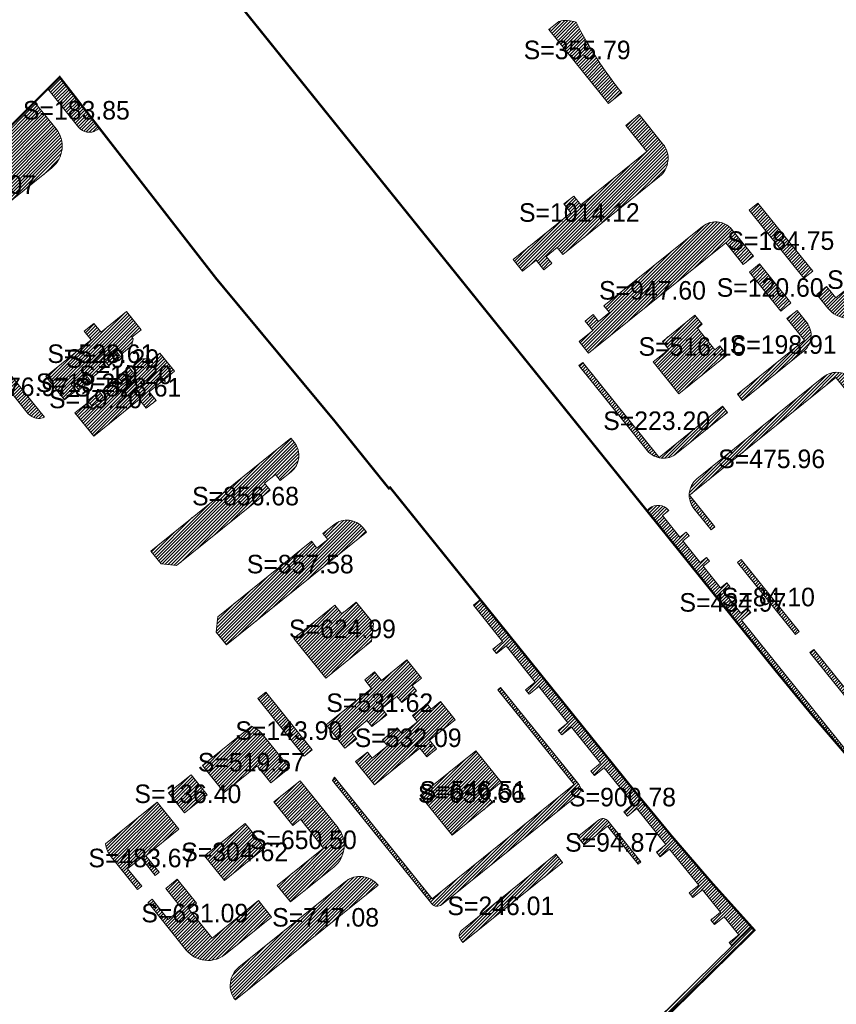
# Model space of a CAD drawing. Header units: millimetres. Extents: x 38389465 to 38395088, y 2473666 to 2480744.
# Tile 30 of 256: x 38392285 to 38392637, y 2476033 to 2476458. Entities that reach past the tile are written whole.
import ezdxf
from ezdxf.enums import TextEntityAlignment as Align

# ---------------------------------------------------------------- set-up
doc = ezdxf.new("R2010")
doc.units = ezdxf.units.MM
doc.header["$LTSCALE"] = 2
doc.linetypes.add('CENTER2', pattern=[1.125, 0.75, -0.125, 0.125, -0.125])
doc.layers.add('MJZJ', color=7, linetype='CONTINUOUS')
doc.layers.add('w-用地红线', color=1, linetype='CONTINUOUS')
doc.layers.add('下沉式地面绿化', color=80, linetype='CONTINUOUS', lineweight=9)
doc.styles.add('中等线体', font='txt', dxfattribs={"width": 0.8})
pattern_1 = [(45, (3525.112, -239.8788), (-0.707106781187, 0.707106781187), [])]

msp = doc.modelspace()

# ---------------------------------------------------------------- hatches: boundary and pattern name
at = {"layer": 'MJZJ', "linetype": 'ByBlock'}
h = msp.add_hatch(dxfattribs=at)
h.set_pattern_fill('411B', color=3, scale=2, style=0)
h.set_pattern_definition(pattern_1)
edge = h.paths.add_edge_path()
edge.add_line((38392512.917, 2476453.474), (38392538.658, 2476421.56))
edge.add_line((38392538.658, 2476421.56), (38392544.421, 2476426.2))
edge.add_arc((38392679.508, 2476535.425), 173.72, 206.95497, 218.95759, ccw=False)
edge.add_arc((38392520.489, 2476445.428), 12, 69.65819, 105.52888)
edge.add_line((38392517.276, 2476456.99), (38392512.917, 2476453.474))
h = msp.add_hatch(dxfattribs=at)
h.set_pattern_fill('411B', color=3, scale=2, style=0)
h.set_pattern_definition(pattern_1)
edge = h.paths.add_edge_path()
edge.add_line((38392296.8, 2476427.925), (38392301.92, 2476433.045))
edge.add_line((38392301.92, 2476433.045), (38392319.04, 2476411.006))
edge.add_arc((38392315.053, 2476414.815), 5.514, 300.51498, 316.30639, ccw=False)
edge.add_arc((38392314.749, 2476415.199), 6, 218.83788, 301.15707, ccw=False)
edge.add_line((38392310.075, 2476411.436), (38392296.8, 2476427.925))
h = msp.add_hatch(dxfattribs=at)
h.set_pattern_fill('411B', color=3, scale=2, style=0)
h.set_pattern_definition(pattern_1)
edge = h.paths.add_edge_path()
edge.add_line((38392291.11, 2476422.236), (38392300.369, 2476410.735))
edge.add_arc((38392291.022, 2476403.21), 12, -51.16273, 38.83647, ccw=False)
edge.add_line((38392298.547, 2476393.863), (38392249.942, 2476354.731))
edge.add_arc((38392242.417, 2476364.079), 12, 218.83647, 308.83727, ccw=False)
edge.add_line((38392233.07, 2476356.553), (38392230.147, 2476360.183))
edge.add_line((38392230.147, 2476360.183), (38392230.634, 2476361.76))
edge.add_line((38392230.634, 2476361.76), (38392266.277, 2476397.403))
edge.add_line((38392266.277, 2476397.403), (38392291.11, 2476422.236))
h = msp.add_hatch(dxfattribs=at)
h.set_pattern_fill('411B', color=3, scale=2, style=0)
h.set_pattern_definition(pattern_1)
edge = h.paths.add_edge_path()
edge.add_line((38392522.482, 2476374.516), (38392519.445, 2476378.289))
edge.add_line((38392519.445, 2476378.289), (38392523.651, 2476381.675))
edge.add_line((38392523.651, 2476381.675), (38392526.688, 2476377.903))
edge.add_line((38392526.688, 2476377.903), (38392555.196, 2476400.856))
edge.add_line((38392555.196, 2476400.856), (38392546.106, 2476412.146))
edge.add_line((38392546.106, 2476412.146), (38392551.943, 2476416.846))
edge.add_line((38392551.943, 2476416.846), (38392562.167, 2476404.147))
edge.add_arc((38392554.378, 2476397.876), 10, -51.16125, 38.83875, ccw=False)
edge.add_line((38392560.649, 2476390.087), (38392518.904, 2476356.476))
edge.add_line((38392518.904, 2476356.476), (38392516.515, 2476359.443))
edge.add_line((38392516.515, 2476359.443), (38392511.841, 2476355.681))
edge.add_line((38392511.841, 2476355.681), (38392514.231, 2476352.713))
edge.add_line((38392514.231, 2476352.713), (38392510.726, 2476349.891))
edge.add_line((38392510.726, 2476349.891), (38392507.397, 2476354.026))
edge.add_line((38392507.397, 2476354.026), (38392501.555, 2476349.323))
edge.add_line((38392501.555, 2476349.323), (38392497.479, 2476354.386))
edge.add_line((38392497.479, 2476354.386), (38392522.482, 2476374.516))
h = msp.add_hatch(dxfattribs=at)
h.set_pattern_fill('411B', color=3, scale=2, style=0)
h.set_pattern_definition(pattern_1)
h.paths.add_polyline_path([(38392603.085, 2476378.686), (38392599.268, 2476375.613), (38392622.91, 2476346.245), (38392626.728, 2476349.318)])
h = msp.add_hatch(dxfattribs=at)
h.set_pattern_fill('411B', color=3, scale=2, style=0)
h.set_pattern_definition(pattern_1)
edge = h.paths.add_edge_path()
edge.add_line((38392589.244, 2476361.592), (38392596.811, 2476352.194))
edge.add_line((38392596.811, 2476352.194), (38392601.172, 2476355.706))
edge.add_line((38392601.172, 2476355.706), (38392592.467, 2476366.498))
edge.add_arc((38392584.895, 2476361.538), 9.051, 33.22555, 128.70001)
edge.add_line((38392579.236, 2476368.602), (38392536.708, 2476334.36))
edge.add_line((38392536.708, 2476334.36), (38392539.09, 2476331.402))
edge.add_line((38392539.09, 2476331.402), (38392534.417, 2476327.64))
edge.add_line((38392534.417, 2476327.64), (38392532.036, 2476330.598))
edge.add_line((38392532.036, 2476330.598), (38392528.53, 2476327.775))
edge.add_line((38392528.53, 2476327.775), (38392531.854, 2476323.647))
edge.add_line((38392531.854, 2476323.647), (38392526.013, 2476318.945))
edge.add_line((38392526.013, 2476318.945), (38392530.092, 2476313.888))
edge.add_line((38392530.092, 2476313.888), (38392589.244, 2476361.592))
h = msp.add_hatch(dxfattribs=at)
h.set_pattern_fill('411B', color=3, scale=2, style=0)
h.set_pattern_definition(pattern_1)
edge = h.paths.add_edge_path()
edge.add_line((38392650.129, 2476331.572), (38392653.734, 2476334.475))
edge.add_line((38392653.734, 2476334.475), (38392651.539, 2476337.201))
edge.add_line((38392651.539, 2476337.201), (38392660.886, 2476344.726))
edge.add_line((38392660.886, 2476344.726), (38392672.564, 2476354.128))
edge.add_line((38392672.564, 2476354.128), (38392674.759, 2476351.401))
edge.add_line((38392674.759, 2476351.401), (38392676.021, 2476352.418))
edge.add_arc((38392668.496, 2476361.765), 12, 308.83646, 371.46153)
edge.add_arc((38392666.973, 2476361.668), 13.513, 10.58229, 40.62213)
edge.add_line((38392677.23, 2476370.466), (38392636.648, 2476337.793))
edge.add_line((38392636.648, 2476337.793), (38392632.761, 2476342.621))
edge.add_line((38392632.761, 2476342.621), (38392628.555, 2476339.234))
edge.add_line((38392628.555, 2476339.234), (38392633.253, 2476333.398))
edge.add_arc((38392642.605, 2476340.932), 12.009, 218.85445, 308.79435)
h = msp.add_hatch(dxfattribs=at)
h.set_pattern_fill('411B', color=3, scale=2, style=0)
h.set_pattern_definition(pattern_1)
h.paths.add_polyline_path([(38392617.353, 2476335.607), (38392613.013, 2476332.1), (38392599.444, 2476348.922), (38392603.784, 2476352.429)])
h = msp.add_hatch(dxfattribs=at)
h.set_pattern_fill('411B', color=3, scale=2, style=0)
h.set_pattern_definition(pattern_1)
h.paths.add_polyline_path([(38392295.938, 2476303.82), (38392304.027, 2476293.771), (38392309.09, 2476297.848), (38392306.958, 2476300.496), (38392313.501, 2476305.764), (38392315.633, 2476303.115), (38392322.021, 2476308.258), (38392319.888, 2476310.906), (38392326.431, 2476316.174), (38392328.564, 2476313.525), (38392332.959, 2476317.064), (38392333.698, 2476320.065), (38392333.054, 2476320.864), (38392337.027, 2476324.062), (38392330.756, 2476331.851), (38392319.773, 2476323.009), (38392316.731, 2476326.787), (38392312.525, 2476323.401), (38392315.567, 2476319.623)])
h = msp.add_hatch(dxfattribs=at)
h.set_pattern_fill('411B', color=3, scale=2, style=0)
h.set_pattern_definition(pattern_1)
h.paths.add_polyline_path([(38392569.027, 2476296.448), (38392589.746, 2476313.129), (38392586.611, 2476317.023), (38392584.586, 2476315.393), (38392577.061, 2476324.74), (38392579.086, 2476326.371), (38392575.95, 2476330.265), (38392561.929, 2476318.978), (38392564.688, 2476315.551), (38392557.99, 2476310.157)])
h = msp.add_hatch(dxfattribs=at)
h.set_pattern_fill('411B', color=3, scale=2, style=0)
h.set_pattern_definition(pattern_1)
edge = h.paths.add_edge_path()
edge.add_line((38392615.626, 2476328.824), (38392619.987, 2476332.335))
edge.add_line((38392619.987, 2476332.335), (38392624.063, 2476327.273))
edge.add_arc((38392617.052, 2476321.629), 9, -51.16354, 38.83727, ccw=False)
edge.add_line((38392622.696, 2476314.618), (38392596.526, 2476293.55))
edge.add_line((38392596.526, 2476293.55), (38392594.331, 2476296.276))
edge.add_line((38392594.331, 2476296.276), (38392623.149, 2476319.477))
edge.add_line((38392623.149, 2476319.477), (38392615.626, 2476328.824))
edge.add_line((38392615.626, 2476328.824), (38392615.626, 2476328.824))
h = msp.add_hatch(dxfattribs=at)
h.set_pattern_fill('411B', color=3, scale=2, style=0)
h.set_pattern_definition(pattern_1)
edge = h.paths.add_edge_path()
edge.add_line((38392287.057, 2476296.671), (38392269.811, 2476318.092))
edge.add_line((38392269.811, 2476318.092), (38392266.305, 2476315.269))
edge.add_line((38392266.305, 2476315.269), (38392288.41, 2476287.811))
edge.add_arc((38392292.926, 2476291.779), 6.011, 221.30572, 294.35455)
edge.add_line((38392295.405, 2476286.303), (38392290.506, 2476292.387))
edge.add_line((38392290.506, 2476292.387), (38392287.057, 2476296.671))
h = msp.add_hatch(dxfattribs=at)
h.set_pattern_fill('411B', color=3, scale=2, style=0)
h.set_pattern_definition(pattern_1)
h.paths.add_polyline_path([(38392316.632, 2476278.115), (38392308.542, 2476288.163), (38392313.606, 2476292.239), (38392315.738, 2476289.591), (38392322.281, 2476294.859), (38392320.149, 2476297.507), (38392326.536, 2476302.649), (38392328.668, 2476300.001), (38392335.211, 2476305.269), (38392333.079, 2476307.917), (38392337.474, 2476311.455), (38392340.563, 2476311.537), (38392341.207, 2476310.738), (38392345.179, 2476313.936), (38392351.45, 2476306.147), (38392340.467, 2476297.304), (38392343.509, 2476293.527), (38392339.303, 2476290.14), (38392336.261, 2476293.918)])
h = msp.add_hatch(dxfattribs=at)
h.set_pattern_fill('411B', color=3, scale=2, style=0)
h.set_pattern_definition(pattern_1)
h.paths.add_polyline_path([(38392326.28, 2476314.768), (38392328.161, 2476312.431), (38392323.176, 2476308.417), (38392321.295, 2476310.754)])
h = msp.add_hatch(dxfattribs=at)
h.set_pattern_fill('411B', color=3, scale=2, style=0)
h.set_pattern_definition(pattern_1)
edge = h.paths.add_edge_path()
edge.add_line((38392560.447, 2476268.997), (38392527.525, 2476309.892))
edge.add_line((38392527.525, 2476309.892), (38392525.889, 2476308.575))
edge.add_line((38392525.889, 2476308.575), (38392555.359, 2476271.962))
edge.add_arc((38392562.37, 2476277.606), 9, 218.83074, 308.83646)
edge.add_line((38392568.013, 2476270.595), (38392589.983, 2476288.282))
edge.add_line((38392589.983, 2476288.282), (38392587.788, 2476291.008))
edge.add_line((38392587.788, 2476291.008), (38392560.447, 2476268.997))
edge.add_line((38392560.447, 2476268.997), (38392560.447, 2476268.997))
h = msp.add_hatch(dxfattribs=at)
h.set_pattern_fill('411B', color=3, scale=2, style=0)
h.set_pattern_definition(pattern_1)
h.paths.add_polyline_path([(38392313.349, 2476304.358), (38392315.231, 2476302.021), (38392310.246, 2476298.007), (38392308.364, 2476300.344)])
h = msp.add_hatch(dxfattribs=at)
h.set_pattern_fill('411B', color=3, scale=2, style=0)
h.set_pattern_definition(pattern_1)
h.paths.add_polyline_path([(38392331.924, 2476307.757), (38392333.805, 2476305.42), (38392328.82, 2476301.407), (38392326.939, 2476303.744)])
h = msp.add_hatch(dxfattribs=at)
h.set_pattern_fill('411B', color=3, scale=2, style=0)
h.set_pattern_definition(pattern_1)
edge = h.paths.add_edge_path()
edge.add_line((38392575.463, 2476246.972), (38392582.953, 2476237.687))
edge.add_line((38392582.953, 2476237.687), (38392584.592, 2476239.004))
edge.add_line((38392584.592, 2476239.004), (38392573.616, 2476252.635))
edge.add_line((38392573.616, 2476252.635), (38392636.709, 2476303.432))
edge.add_line((38392636.709, 2476303.432), (38392657.091, 2476278.117))
edge.add_line((38392657.091, 2476278.117), (38392661.064, 2476281.314))
edge.add_line((38392661.064, 2476281.314), (38392644.106, 2476302.338))
edge.add_arc((38392637.101, 2476296.688), 9, 38.88893, 128.88893)
edge.add_line((38392631.45, 2476303.693), (38392576.776, 2476259.68))
edge.add_arc((38392582.587, 2476252.658), 9.114, 129.6084, 218.59112)
h = msp.add_hatch(dxfattribs=at)
h.set_pattern_fill('411B', color=3, scale=2, style=0)
h.set_pattern_definition(pattern_1)
h.paths.add_polyline_path([(38392318.993, 2476297.347), (38392320.875, 2476295.01), (38392315.89, 2476290.997), (38392314.008, 2476293.334)])
h = msp.add_hatch(dxfattribs=at)
h.set_pattern_fill('411B', color=3, scale=2, style=0)
h.set_pattern_definition(pattern_1)
edge = h.paths.add_edge_path()
edge.add_line((38392341.232, 2476228.578), (38392345.682, 2476223.05))
edge.add_line((38392345.682, 2476223.05), (38392352.301, 2476222.336))
edge.add_line((38392352.301, 2476222.336), (38392392.714, 2476254.894))
edge.add_line((38392392.714, 2476254.894), (38392390.331, 2476257.854))
edge.add_line((38392390.331, 2476257.854), (38392395.005, 2476261.616))
edge.add_line((38392395.005, 2476261.616), (38392397.093, 2476259.022))
edge.add_line((38392397.093, 2476259.022), (38392401.767, 2476262.785))
edge.add_arc((38392396.123, 2476269.796), 9, 308.83748, 398.65687)
edge.add_line((38392403.151, 2476275.417), (38392401.684, 2476277.24))
edge.add_line((38392401.684, 2476277.24), (38392341.232, 2476228.578))
h = msp.add_hatch(dxfattribs=at)
h.set_pattern_fill('411B', color=3, scale=2, style=0)
h.set_pattern_definition(pattern_1)
edge = h.paths.add_edge_path()
edge.add_line((38392556.217, 2476246.979), (38392555.127, 2476246.102))
edge.add_line((38392555.127, 2476246.102), (38392610.934, 2476176.782))
edge.add_line((38392610.934, 2476176.782), (38392626.47, 2476157.897))
edge.add_line((38392626.47, 2476157.897), (38392628.438, 2476155.605))
edge.add_line((38392628.438, 2476155.605), (38392642.4, 2476139.342))
edge.add_line((38392642.4, 2476139.342), (38392650.493, 2476130.305))
edge.add_line((38392650.493, 2476130.305), (38392650.827, 2476130.574))
edge.add_line((38392650.827, 2476130.574), (38392595.956, 2476198.731))
edge.add_line((38392595.956, 2476198.731), (38392600.086, 2476202.056))
edge.add_line((38392600.086, 2476202.056), (38392598.516, 2476204.005))
edge.add_line((38392598.516, 2476204.005), (38392595.79, 2476201.81))
edge.add_line((38392595.79, 2476201.81), (38392588.265, 2476211.158))
edge.add_line((38392588.265, 2476211.158), (38392590.991, 2476213.353))
edge.add_line((38392590.991, 2476213.353), (38392589.737, 2476214.91))
edge.add_line((38392589.737, 2476214.91), (38392587.011, 2476212.716))
edge.add_line((38392587.011, 2476212.716), (38392579.486, 2476222.063))
edge.add_line((38392579.486, 2476222.063), (38392582.212, 2476224.258))
edge.add_line((38392582.212, 2476224.258), (38392580.958, 2476225.816))
edge.add_line((38392580.958, 2476225.816), (38392578.231, 2476223.621))
edge.add_line((38392578.231, 2476223.621), (38392570.706, 2476232.968))
edge.add_line((38392570.706, 2476232.968), (38392573.432, 2476235.163))
edge.add_line((38392573.432, 2476235.163), (38392572.178, 2476236.721))
edge.add_line((38392572.178, 2476236.721), (38392569.452, 2476234.526))
edge.add_line((38392569.452, 2476234.526), (38392561.927, 2476243.873))
edge.add_line((38392561.927, 2476243.873), (38392564.653, 2476246.068))
edge.add_arc((38392559.979, 2476242.305), 6, 38.83647, 128.83643)
h = msp.add_hatch(dxfattribs=at)
h.set_pattern_fill('411B', color=3, scale=2, style=0)
h.set_pattern_definition(pattern_1)
edge = h.paths.add_edge_path()
edge.add_line((38392373.836, 2476188.08), (38392369.386, 2476193.607))
edge.add_line((38392369.386, 2476193.607), (38392370.101, 2476200.226))
edge.add_line((38392370.101, 2476200.226), (38392410.525, 2476232.77))
edge.add_line((38392410.525, 2476232.77), (38392412.907, 2476229.812))
edge.add_line((38392412.907, 2476229.812), (38392417.58, 2476233.574))
edge.add_line((38392417.58, 2476233.574), (38392415.493, 2476236.167))
edge.add_line((38392415.493, 2476236.167), (38392420.166, 2476239.931))
edge.add_arc((38392425.81, 2476232.921), 9, 38.83729, 128.83603, ccw=False)
edge.add_line((38392432.82, 2476238.565), (38392434.283, 2476236.749))
edge.add_line((38392434.283, 2476236.749), (38392373.836, 2476188.08))
h = msp.add_hatch(dxfattribs=at)
h.set_pattern_fill('411B', color=3, scale=2, style=0)
h.set_pattern_definition(pattern_1)
h.paths.add_polyline_path([(38392620.961, 2476193.828), (38392595.879, 2476224.983), (38392594.241, 2476223.666), (38392619.325, 2476192.508)])
h = msp.add_hatch(dxfattribs=at)
h.set_pattern_fill('411B', color=3, scale=2, style=0)
h.set_pattern_definition(pattern_1)
h.paths.add_polyline_path([(38392591.851, 2476058.239), (38392590.686, 2476059.687), (38392594.813, 2476063.013), (38392588.542, 2476070.802), (38392584.415, 2476067.476), (38392582.847, 2476069.424), (38392586.974, 2476072.749), (38392579.136, 2476082.486), (38392575.008, 2476079.16), (38392573.44, 2476081.107), (38392577.569, 2476084.431), (38392565.027, 2476100.01), (38392560.898, 2476096.686), (38392559.331, 2476098.634), (38392563.459, 2476101.957), (38392550.917, 2476117.536), (38392546.788, 2476114.212), (38392545.221, 2476116.16), (38392549.348, 2476119.485), (38392536.806, 2476135.064), (38392532.679, 2476131.738), (38392531.111, 2476133.686), (38392535.24, 2476137.01), (38392522.698, 2476152.588), (38392518.569, 2476149.264), (38392517.001, 2476151.212), (38392521.13, 2476154.536), (38392508.588, 2476170.114), (38392504.459, 2476166.79), (38392502.891, 2476168.738), (38392507.019, 2476172.063), (38392494.477, 2476187.642), (38392490.349, 2476184.317), (38392488.781, 2476186.264), (38392492.91, 2476189.588), (38392480.368, 2476205.167), (38392483.401, 2476207.609), (38392548.601, 2476126.623), (38392565.819, 2476105.708), (38392583.489, 2476085.174), (38392600.278, 2476066.506)])
h = msp.add_hatch(dxfattribs=at)
h.set_pattern_fill('411B', color=3, scale=2, style=0)
h.set_pattern_definition(pattern_1)
h.paths.add_polyline_path([(38392420.635, 2476205.223), (38392423.583, 2476201.562), (38392429.814, 2476206.579), (38392437.251, 2476197.342), (38392436.367, 2476189.645), (38392416.672, 2476173.788), (38392402.876, 2476190.925)])
h = msp.add_hatch(dxfattribs=at)
h.set_pattern_fill('411B', color=3, scale=2, style=0)
h.set_pattern_definition(pattern_1)
edge = h.paths.add_edge_path()
edge.add_line((38392686.543, 2476172.166), (38392685.603, 2476173.332))
edge.add_line((38392685.603, 2476173.332), (38392656.396, 2476149.816))
edge.add_line((38392656.396, 2476149.816), (38392627.172, 2476186.114))
edge.add_line((38392627.172, 2476186.114), (38392625.533, 2476184.796))
edge.add_line((38392625.533, 2476184.796), (38392651.986, 2476152))
edge.add_arc((38392656.656, 2476155.767), 6, 218.88893, 308.88893)
edge.add_line((38392660.423, 2476151.097), (38392686.544, 2476172.165))
edge.add_line((38392686.544, 2476172.165), (38392686.543, 2476172.166))
h = msp.add_hatch(dxfattribs=at)
h.set_pattern_fill('411B', color=3, scale=2, style=0)
h.set_pattern_definition(pattern_1)
h.paths.add_polyline_path([(38392436.478, 2476169.34), (38392433.547, 2476173.057), (38392437.765, 2476176.453), (38392440.73, 2476172.77), (38392451.695, 2476181.614), (38392457.994, 2476173.79), (38392454.022, 2476170.591), (38392455.84, 2476168.333), (38392449.531, 2476163.253), (38392447.399, 2476165.901), (38392440.856, 2476160.634), (38392442.988, 2476157.985), (38392436.601, 2476152.843), (38392434.469, 2476155.491), (38392427.93, 2476150.218), (38392430.058, 2476147.575), (38392424.992, 2476143.497), (38392416.9, 2476153.549)])
h = msp.add_hatch(dxfattribs=at)
h.set_pattern_fill('411B', color=3, scale=2, style=0)
h.set_pattern_definition(pattern_1)
edge = h.paths.add_edge_path()
edge.add_line((38392492.113, 2476169.69), (38392525.971, 2476127.714))
edge.add_arc((38392523.516, 2476125.795), 3.116, -48.97154, 38.01135, ccw=False)
edge.add_line((38392525.561, 2476123.445), (38392466.684, 2476076.04))
edge.add_arc((38392464.752, 2476078.342), 3.005, 218.96653, 309.99898, ccw=False)
edge.add_line((38392462.416, 2476076.452), (38392419.652, 2476129.571))
edge.add_arc((38392425.25, 2476127.412), 6, 143.30106, 158.91112, ccw=False)
edge.add_line((38392420.44, 2476130.998), (38392462.65, 2476078.569))
edge.add_line((38392462.65, 2476078.569), (38392523.838, 2476127.831))
edge.add_line((38392523.838, 2476127.831), (38392490.913, 2476168.727))
edge.add_line((38392490.913, 2476168.727), (38392492.112, 2476169.692))
edge.add_line((38392492.112, 2476169.692), (38392492.113, 2476169.69))
h = msp.add_hatch(dxfattribs=at)
h.set_pattern_fill('411B', color=3, scale=2, style=0)
h.set_pattern_definition(pattern_1)
h.paths.add_polyline_path([(38392410.892, 2476142.849), (38392390.847, 2476167.754), (38392387.338, 2476164.929), (38392407.372, 2476140.045)])
h = msp.add_hatch(dxfattribs=at)
h.set_pattern_fill('411B', color=3, scale=2, style=0)
h.set_pattern_definition(pattern_1)
h.paths.add_polyline_path([(38392457.296, 2476143.582), (38392460.336, 2476139.806), (38392464.542, 2476143.192), (38392461.499, 2476146.972), (38392472.487, 2476155.835), (38392466.174, 2476163.648), (38392462.207, 2476160.443), (38392460.385, 2476162.698), (38392454.085, 2476157.607), (38392456.221, 2476154.963), (38392449.688, 2476149.683), (38392447.551, 2476152.328), (38392441.173, 2476147.174), (38392443.31, 2476144.53), (38392436.772, 2476139.256), (38392434.64, 2476141.895), (38392429.582, 2476137.807), (38392437.692, 2476127.77)])
h = msp.add_hatch(dxfattribs=at)
h.set_pattern_fill('411B', color=3, scale=2, style=0)
h.set_pattern_definition(pattern_1)
edge = h.paths.add_edge_path()
edge.add_line((38392363.591, 2476136.062), (38392372.935, 2476124.456))
edge.add_line((38392372.935, 2476124.456), (38392387.19, 2476135.932))
edge.add_line((38392387.19, 2476135.932), (38392393.06, 2476128.643))
edge.add_line((38392393.06, 2476128.643), (38392401.113, 2476135.059))
edge.add_line((38392401.113, 2476135.059), (38392389.626, 2476149.322))
edge.add_arc((38392380.28, 2476141.795), 12, 38.84541, 68.83647)
edge.add_line((38392384.613, 2476152.986), (38392363.591, 2476136.062))
h = msp.add_hatch(dxfattribs=at)
h.set_pattern_fill('411B', color=3, scale=2, style=0)
h.set_pattern_definition(pattern_1)
h.paths.add_polyline_path([(38392457.436, 2476123.157), (38392481.427, 2476142.472), (38392492.401, 2476128.84), (38392485.835, 2476123.554), (38392488.657, 2476120.049), (38392471.232, 2476106.02)])
h = msp.add_hatch(dxfattribs=at)
h.set_pattern_fill('411B', color=3, scale=2, style=0)
h.set_pattern_definition(pattern_1)
h.paths.add_polyline_path([(38392348.947, 2476124.273), (38392355.845, 2476115.705), (38392365.505, 2476123.48), (38392358.606, 2476132.049)])
h = msp.add_hatch(dxfattribs=at)
h.set_pattern_fill('411B', color=3, scale=2, style=0)
h.set_pattern_definition(pattern_1)
edge = h.paths.add_edge_path()
edge.add_line((38392394.289, 2476120.417), (38392405.629, 2476129.451))
edge.add_line((38392405.629, 2476129.451), (38392421.991, 2476109.134))
edge.add_arc((38392412.645, 2476101.607), 12, -51.16338, 38.84541, ccw=False)
edge.add_line((38392420.17, 2476092.26), (38392401.473, 2476077.207))
edge.add_line((38392401.473, 2476077.207), (38392395.767, 2476084.295))
edge.add_line((38392395.767, 2476084.295), (38392415.781, 2476100.418))
edge.add_line((38392415.781, 2476100.418), (38392405.752, 2476112.875))
edge.add_line((38392405.752, 2476112.875), (38392402.481, 2476110.241))
edge.add_line((38392402.481, 2476110.241), (38392394.289, 2476120.417))
h = msp.add_hatch(dxfattribs=at)
h.set_pattern_fill('411B', color=3, scale=2, style=0)
h.set_pattern_definition(pattern_1)
edge = h.paths.add_edge_path()
edge.add_line((38392343.962, 2476120.259), (38392321.691, 2476102.329))
edge.add_arc((38392333.548, 2476104.172), 12, 188.83647, 218.83638)
edge.add_line((38392324.201, 2476096.647), (38392335.551, 2476082.548))
edge.add_line((38392335.551, 2476082.548), (38392337.304, 2476083.959))
edge.add_line((38392337.304, 2476083.959), (38392331.22, 2476091.517))
edge.add_line((38392331.22, 2476091.517), (38392337.062, 2476096.22))
edge.add_line((38392337.062, 2476096.22), (38392343.146, 2476088.662))
edge.add_line((38392343.146, 2476088.662), (38392344.819, 2476090.009))
edge.add_line((38392344.819, 2476090.009), (38392339.055, 2476097.159))
edge.add_line((38392339.055, 2476097.159), (38392353.304, 2476108.643))
edge.add_line((38392353.304, 2476108.643), (38392343.962, 2476120.259))
h = msp.add_hatch(dxfattribs=at)
h.set_pattern_fill('411B', color=3, scale=2, style=0)
h.set_pattern_definition(pattern_1)
h.paths.add_polyline_path([(38392381.878, 2476111.115), (38392390.407, 2476100.521), (38392372.959, 2476086.475), (38392364.431, 2476097.068)])
h = msp.add_hatch(dxfattribs=at)
h.set_pattern_fill('411B', color=3, scale=2, style=0)
h.set_pattern_definition(pattern_1)
edge = h.paths.add_edge_path()
edge.add_line((38392551.465, 2476093.587), (38392552.628, 2476094.523))
edge.add_line((38392552.628, 2476094.523), (38392538.519, 2476112.048))
edge.add_arc((38392536.183, 2476110.167), 3, 38.83657, 128.8359)
edge.add_line((38392534.301, 2476112.504), (38392525.345, 2476105.294))
edge.add_line((38392525.345, 2476105.294), (38392528.167, 2476101.789))
edge.add_line((38392528.167, 2476101.789), (38392538.281, 2476109.932))
edge.add_line((38392538.281, 2476109.932), (38392551.465, 2476093.587))
h = msp.add_hatch(dxfattribs=at)
h.set_pattern_fill('411B', color=3, scale=2, style=0)
h.set_pattern_definition(pattern_1)
edge = h.paths.add_edge_path()
edge.add_line((38392518.82, 2476094.264), (38392475.897, 2476059.708))
edge.add_line((38392475.897, 2476059.708), (38392474.957, 2476060.876))
edge.add_arc((38392477.294, 2476062.757), 3, 128.83724, 218.83657, ccw=False)
edge.add_line((38392475.412, 2476065.094), (38392515.998, 2476097.769))
edge.add_line((38392515.998, 2476097.769), (38392518.82, 2476094.264))
h = msp.add_hatch(dxfattribs=at)
h.set_pattern_fill('411B', color=3, scale=2, style=0)
h.set_pattern_definition(pattern_1)
edge = h.paths.add_edge_path()
edge.add_line((38392439.242, 2476084.508), (38392377.708, 2476034.965))
edge.add_arc((38392385.496, 2476041.237), 10, 128.83657, 218.84568, ccw=False)
edge.add_line((38392379.225, 2476049.026), (38392425.182, 2476086.025))
edge.add_arc((38392431.453, 2476078.235), 10.001, 38.84062, 128.83252, ccw=False)
edge.add_line((38392439.243, 2476084.507), (38392439.249, 2476084.499))
edge.add_line((38392439.249, 2476084.499), (38392439.242, 2476084.508))
h = msp.add_hatch(dxfattribs=at)
h.set_pattern_fill('411B', color=3, scale=2, style=0)
h.set_pattern_definition(pattern_1)
edge = h.paths.add_edge_path()
edge.add_line((38392352.608, 2476087.036), (38392347.661, 2476083.054))
edge.add_line((38392347.661, 2476083.054), (38392354.621, 2476074.41))
edge.add_line((38392354.621, 2476074.41), (38392348.779, 2476069.706))
edge.add_line((38392348.779, 2476069.706), (38392341.819, 2476078.351))
edge.add_line((38392341.819, 2476078.351), (38392340.068, 2476076.941))
edge.add_line((38392340.068, 2476076.941), (38392356.559, 2476056.454))
edge.add_arc((38392365.906, 2476063.979), 12, 218.83638, 308.83662)
edge.add_line((38392373.431, 2476054.632), (38392393.372, 2476070.686))
edge.add_line((38392393.372, 2476070.686), (38392387.666, 2476077.774))
edge.add_line((38392387.666, 2476077.774), (38392367.664, 2476061.661))
edge.add_line((38392367.664, 2476061.661), (38392357.629, 2476074.112))
edge.add_line((38392357.629, 2476074.112), (38392360.9, 2476076.748))
edge.add_line((38392360.9, 2476076.748), (38392352.608, 2476087.036))
h = msp.add_hatch(dxfattribs=at)
h.set_pattern_fill('411B', color=3, scale=2, style=0)
h.set_pattern_definition(pattern_1)
edge = h.paths.add_edge_path()
edge.add_line((38392476.43, 2475942.028), (38392448.436, 2475914.52))
edge.add_line((38392448.436, 2475914.52), (38392338.723, 2475806.709))
edge.add_line((38392338.723, 2475806.709), (38392333.667, 2475801.741))
edge.add_line((38392333.667, 2475801.741), (38392324.12, 2475798.916))
edge.add_line((38392324.12, 2475798.916), (38392314.005, 2475793.944))
edge.add_line((38392314.005, 2475793.944), (38392307.317, 2475791.499))
edge.add_line((38392307.317, 2475791.499), (38392296.825, 2475789.11))
edge.add_line((38392296.825, 2475789.11), (38392290.871, 2475786.595))
edge.add_line((38392290.871, 2475786.595), (38392286.953, 2475784.94))
edge.add_line((38392286.953, 2475784.94), (38392282.84, 2475782.602))
edge.add_line((38392282.84, 2475782.602), (38392280.157, 2475781.602))
edge.add_line((38392280.157, 2475781.602), (38392280.093, 2475781.578))
edge.add_line((38392280.093, 2475781.578), (38392265.956, 2475775.057))
edge.add_line((38392265.956, 2475775.057), (38392265.798, 2475774.984))
edge.add_line((38392265.798, 2475774.984), (38392259.995, 2475773.348))
edge.add_line((38392259.995, 2475773.348), (38392258.07, 2475772.805))
edge.add_line((38392258.07, 2475772.805), (38392250.965, 2475772.83))
edge.add_line((38392250.965, 2475772.83), (38392242.136, 2475770.475))
edge.add_line((38392242.136, 2475770.475), (38392239.178, 2475771.356))
edge.add_line((38392239.178, 2475771.356), (38392239.164, 2475771.36))
edge.add_line((38392239.164, 2475771.36), (38392239.072, 2475771.365))
edge.add_line((38392239.072, 2475771.365), (38392239.037, 2475771.357))
edge.add_line((38392239.037, 2475771.357), (38392238.888, 2475771.322))
edge.add_line((38392238.888, 2475771.322), (38392230.686, 2475771.792))
edge.add_line((38392230.686, 2475771.792), (38392215.559, 2475777.238))
edge.add_line((38392215.559, 2475777.238), (38392203.995, 2475783.76))
edge.add_line((38392203.995, 2475783.76), (38392203.073, 2475784.027))
edge.add_line((38392203.073, 2475784.027), (38392200.177, 2475784.578))
edge.add_line((38392200.177, 2475784.578), (38392192.631, 2475785.748))
edge.add_line((38392192.631, 2475785.748), (38392191.248, 2475785.544))
edge.add_line((38392191.248, 2475785.544), (38392177.77, 2475785.374))
edge.add_line((38392177.77, 2475785.374), (38392177.141, 2475784.997))
edge.add_line((38392177.141, 2475784.997), (38392176.802, 2475785.025))
edge.add_line((38392176.802, 2475785.025), (38392190.802, 2475796.296))
edge.add_line((38392190.802, 2475796.296), (38392198.139, 2475787.182))
edge.add_line((38392198.139, 2475787.182), (38392211.458, 2475797.906))
edge.add_line((38392211.458, 2475797.906), (38392227.826, 2475777.575))
edge.add_line((38392227.826, 2475777.575), (38392242.452, 2475789.35))
edge.add_line((38392242.452, 2475789.35), (38392251.681, 2475777.887))
edge.add_arc((38392259.47, 2475784.158), 10, 218.83657, 292.9499)
edge.add_line((38392263.37, 2475774.949), (38392297.781, 2475789.521))
edge.add_arc((38392293.882, 2475798.729), 10, 292.9499, 308.83657)
edge.add_line((38392300.153, 2475790.94), (38392317.564, 2475804.957))
edge.add_line((38392317.564, 2475804.957), (38392319.588, 2475802.443))
edge.add_arc((38392324.261, 2475806.206), 6, 218.83657, 299.68202)
edge.add_arc((38392297.521, 2475853.12), 60, 299.68202, 314.49888)
edge.add_line((38392339.575, 2475810.324), (38392600.278, 2476066.506))
edge.add_line((38392600.278, 2476066.506), (38392601.604, 2476065.032))
edge.add_line((38392601.604, 2476065.032), (38392601.1, 2476064.536))
edge.add_line((38392601.1, 2476064.536), (38392599.711, 2476063.172))
edge.add_line((38392599.711, 2476063.172), (38392598.613, 2476062.093))
edge.add_line((38392598.613, 2476062.093), (38392568.158, 2476032.166))
edge.add_line((38392568.158, 2476032.166), (38392559.571, 2476023.727))
edge.add_line((38392559.571, 2476023.727), (38392489.429, 2475954.801))
edge.add_line((38392489.429, 2475954.801), (38392476.43, 2475942.028))

# ---------------------------------------------------------------- linework, layer by layer
at = {"layer": 'w-用地红线', "linetype": 'CENTER2', "ltscale": 10, "const_width": 1, "flags": 128}
for points in [[(38392432.123, 2476683.611), (38392432.117, 2476683.623), (38392428.317, 2476689.934), (38392447.079, 2476697.23), (38392466.086, 2476703.858), (38392466.495, 2476703.993), (38392467.099, 2476704.191), (38392467.702, 2476704.388), (38392468.307, 2476704.585), (38392468.911, 2476704.781), (38392469.516, 2476704.977), (38392470.121, 2476705.172), (38392470.727, 2476705.366), (38392471.333, 2476705.56), (38392471.939, 2476705.753), (38392472.531, 2476705.941), (38392473.139, 2476706.133), (38392473.746, 2476706.325), (38392474.354, 2476706.516), (38392474.962, 2476706.707), (38392475.571, 2476706.897), (38392476.18, 2476707.086), (38392476.789, 2476707.275), (38392477.399, 2476707.463), (38392478.009, 2476707.651), (38392478.619, 2476707.839), (38392479.23, 2476708.026), (38392479.841, 2476708.212), (38392480.453, 2476708.398), (38392481.064, 2476708.583), (38392481.677, 2476708.768), (38392482.289, 2476708.952), (38392482.902, 2476709.136), (38392483.515, 2476709.319), (38392484.129, 2476709.502), (38392484.742, 2476709.685), (38392485.357, 2476709.866), (38392485.971, 2476710.048), (38392486.586, 2476710.229), (38392487.201, 2476710.409), (38392487.817, 2476710.589), (38392488.433, 2476710.768), (38392489.049, 2476710.947), (38392489.665, 2476711.126), (38392490.282, 2476711.304), (38392490.899, 2476711.482), (38392491.121, 2476711.546), (38392491.517, 2476711.659), (38392492.135, 2476711.836), (38392492.753, 2476712.012), (38392493.371, 2476712.188), (38392493.99, 2476712.363), (38392494.609, 2476712.538), (38392495.229, 2476712.713), (38392495.848, 2476712.887), (38392496.468, 2476713.06), (38392497.089, 2476713.234), (38392497.709, 2476713.407), (38392498.33, 2476713.579), (38392498.951, 2476713.751), (38392499.573, 2476713.923), (38392500.195, 2476714.094), (38392500.817, 2476714.265), (38392501.44, 2476714.435), (38392502.062, 2476714.605), (38392502.685, 2476714.775), (38392503.309, 2476714.944), (38392503.932, 2476715.113), (38392504.556, 2476715.281), (38392505.181, 2476715.449), (38392505.805, 2476715.617), (38392506.43, 2476715.784), (38392507.055, 2476715.951), (38392507.68, 2476716.118), (38392508.306, 2476716.284), (38392508.932, 2476716.45), (38392509.558, 2476716.616), (38392510.185, 2476716.781), (38392510.812, 2476716.946), (38392511.439, 2476717.111), (38392512.066, 2476717.275), (38392512.694, 2476717.439), (38392513.322, 2476717.602), (38392513.95, 2476717.765), (38392514.579, 2476717.928), (38392515.207, 2476718.091), (38392515.836, 2476718.253), (38392516.466, 2476718.415), (38392517.095, 2476718.577), (38392517.725, 2476718.738), (38392518.355, 2476718.899), (38392518.986, 2476719.06), (38392519.616, 2476719.22), (38392520.247, 2476719.38), (38392520.878, 2476719.54), (38392521.51, 2476719.7), (38392522.141, 2476719.859), (38392522.773, 2476720.018), (38392523.406, 2476720.177), (38392524.671, 2476720.494), (38392525.304, 2476720.652), (38392526.571, 2476720.967), (38392527.204, 2476721.124), (38392528.473, 2476721.438), (38392529.107, 2476721.594), (38392530.377, 2476721.907), (38392531.012, 2476722.063), (38392532.283, 2476722.373), (38392532.919, 2476722.529), (38392534.192, 2476722.838), (38392535.466, 2476723.147), (38392536.74, 2476723.455), (38392538.016, 2476723.763), (38392539.292, 2476724.069), (38392540.57, 2476724.375), (38392541.848, 2476724.68), (38392543.127, 2476724.985), (38392544.407, 2476725.289), (38392545.688, 2476725.592), (38392546.97, 2476725.895), (38392548.253, 2476726.198), (38392549.537, 2476726.499), (38392550.821, 2476726.801), (38392551.103, 2476726.867), (38392549.788, 2476720.758), (38392550.007, 2476719.784), (38392550.19, 2476718.968), (38392599.549, 2476735.499), (38392622.275, 2476741.728), (38392623.922, 2476742.179), (38392632.614, 2476744.561), (38392632.63, 2476744.565), (38392662.611, 2476752.295), (38392671.551, 2476754.6), (38392674.722, 2476755.329), (38392678.201, 2476756.129), (38392679.811, 2476756.398), (38392687.369, 2476758.201), (38392691.621, 2476759.216), (38392724.359, 2476766.744), (38392725.667, 2476761.111), (38392726.635, 2476756.943), (38392727.16, 2476754.684), (38392727.755, 2476752.123), (38392728.838, 2476747.46), (38392729.866, 2476743.035), (38392755.194, 2476633.98), (38392757.507, 2476624.023), (38392758.175, 2476621.149), (38392758.411, 2476620.132), (38392758.531, 2476619.616), (38392771.158, 2476565.251), (38392772.811, 2476558.132), (38392774.354, 2476551.49), (38392794.839, 2476463.288), (38392799.512, 2476443.171), (38392800.282, 2476439.856), (38392800.801, 2476437.618), (38392813.642, 2476382.334), (38392816.866, 2476368.452), (38392817.426, 2476366.04), (38392824.797, 2476334.306), (38392829.959, 2476312.079), (38392832.323, 2476301.9), (38392833.325, 2476292.708), (38392812.349, 2476272.096), (38392704.243, 2476165.864), (38392695.427, 2476157.201), (38392686.794, 2476148.718), (38392658.718, 2476121.128), (38392651.829, 2476128.817), (38392642.4, 2476139.342), (38392628.438, 2476155.605), (38392626.47, 2476157.897), (38392624.717, 2476160.028), (38392610.934, 2476176.782), (38392606.788, 2476181.932), (38392507.698, 2476305.015), (38392502.448, 2476311.535), (38392494.695, 2476321.166), (38392442.176, 2476386.402), (38392428.855, 2476402.948), (38392395.86, 2476443.932), (38392298.214, 2476565.221), (38392297.074, 2476566.636), (38392289.202, 2476580.627), (38392286.504, 2476596.36), (38392286.604, 2476596.87), (38392288.127, 2476604.624), (38392290.235, 2476615.353), (38392292.51, 2476618.707), (38392294.616, 2476621.813), (38392300.901, 2476631.08), (38392317.007, 2476641.446), (38392374.617, 2476663.224), (38392432.12, 2476683.617)], [(38392443.938, 2476255.575), (38392443.949, 2476255.584), (38392444.454, 2476255.991), (38392461.365, 2476234.985), (38392548.599, 2476126.63), (38392565.817, 2476105.715), (38392583.487, 2476085.181), (38392601.602, 2476065.039), (38392601.098, 2476064.543), (38392599.709, 2476063.179), (38392598.611, 2476062.1), (38392568.156, 2476032.173), (38392559.569, 2476023.734), (38392489.427, 2475954.808), (38392476.428, 2475942.035), (38392448.434, 2475914.527), (38392338.721, 2475806.716), (38392333.665, 2475801.748), (38392324.118, 2475798.923), (38392314.003, 2475793.951), (38392307.315, 2475791.506), (38392296.823, 2475789.117), (38392290.869, 2475786.602), (38392286.951, 2475784.947), (38392282.838, 2475782.609), (38392280.155, 2475781.609), (38392280.091, 2475781.585), (38392265.954, 2475775.064), (38392265.796, 2475774.991), (38392259.993, 2475773.355), (38392258.068, 2475772.812), (38392250.963, 2475772.837), (38392242.134, 2475770.482), (38392239.176, 2475771.363), (38392239.162, 2475771.367), (38392239.07, 2475771.372), (38392239.035, 2475771.364), (38392238.886, 2475771.329), (38392230.684, 2475771.799), (38392215.557, 2475777.245), (38392203.993, 2475783.767), (38392203.071, 2475784.034), (38392200.175, 2475784.585), (38392192.629, 2475785.755), (38392191.246, 2475785.551), (38392177.768, 2475785.381), (38392177.139, 2475785.004), (38392173.478, 2475785.303), (38392173.642, 2475784.558), (38392173.505, 2475783.654), (38392173.492, 2475783.569), (38392173.371, 2475783.102), (38392172.682, 2475782.875), (38392169.656, 2475784.112), (38392163.45, 2475786.649), (38392150.733, 2475791.847), (38392147.337, 2475794.581), (38392144.354, 2475796.982), (38392144.084, 2475797.009), (38392134.09, 2475794.199), (38392122.537, 2475789.816), (38392117.304, 2475790.839), (38392112.966, 2475791.688), (38392105.604, 2475798.714), (38392102.114, 2475801.486), (38392101.307, 2475802.937), (38392095.279, 2475803.567), (38392090.708, 2475805.449), (38392088.153, 2475809.685), (38392088.557, 2475817.417), (38392090.174, 2475828.81), (38392094.439, 2475859.151), (38392095.894, 2475865.123), (38392096.994, 2475869.639), (38392098.675, 2475873.235), (38392099.797, 2475873.457), (38392102.342, 2475873.959), (38392093.528, 2475890.382), (38392111.493, 2475900.616), (38392096.585, 2475926.786), (38392131.234, 2476038.531), (38392131.753, 2476040.206), (38392176.85, 2476064.02), (38392188.096, 2476100.431), (38392164.313, 2476145.47), (38392173.026, 2476173.71), (38392172.963, 2476174.854), (38392178.503, 2476192.807), (38392179.896, 2476191.637), (38392184.509, 2476206.666), (38392195.324, 2476241.635), (38392194.075, 2476241.988), (38392193.719, 2476242.12), (38392194.79, 2476245.592), (38392197.442, 2476254.187), (38392230.634, 2476361.76), (38392266.277, 2476397.403), (38392301.92, 2476433.045), (38392369.327, 2476346.271), (38392420.326, 2476284.904), (38392443.938, 2476255.575)]]:
    msp.add_lwpolyline(points, close=True, dxfattribs=at)
at = {"layer": '下沉式地面绿化', "linetype": 'ByBlock', "flags": 128}
for points in [[(38392512.917, 2476453.474), (38392538.658, 2476421.56), (38392544.421, 2476426.2, -0.0524193), (38392524.66, 2476456.68, 0.1578061), (38392517.276, 2476456.99), (38392512.917, 2476453.474)], [(38392296.8, 2476427.925), (38392301.92, 2476433.045), (38392319.04, 2476411.006, -0.0690122), (38392317.853, 2476410.064, -0.3754729), (38392310.075, 2476411.436)], [(38392291.11, 2476422.236), (38392300.369, 2476410.735, -0.4142095), (38392298.547, 2476393.863), (38392249.942, 2476354.731, -0.4142177), (38392233.07, 2476356.553), (38392230.147, 2476360.183), (38392230.634, 2476361.76), (38392266.277, 2476397.403), (38392291.11, 2476422.236)], [(38392522.482, 2476374.516), (38392519.445, 2476378.289), (38392523.651, 2476381.675), (38392526.688, 2476377.903), (38392555.196, 2476400.856), (38392546.106, 2476412.146), (38392551.943, 2476416.846), (38392562.167, 2476404.147, -0.4142136), (38392560.649, 2476390.087), (38392518.904, 2476356.476), (38392516.515, 2476359.443), (38392511.841, 2476355.681), (38392514.231, 2476352.713), (38392510.726, 2476349.891), (38392507.397, 2476354.026), (38392501.555, 2476349.323), (38392497.479, 2476354.386), (38392522.482, 2476374.516)], [(38392589.244, 2476361.592), (38392596.811, 2476352.194), (38392601.172, 2476355.706), (38392592.467, 2476366.498, 0.4424838), (38392579.236, 2476368.602), (38392536.708, 2476334.36), (38392539.09, 2476331.402), (38392534.417, 2476327.64), (38392532.036, 2476330.598), (38392528.53, 2476327.775), (38392531.854, 2476323.647), (38392526.013, 2476318.945), (38392530.092, 2476313.888), (38392589.244, 2476361.592)], [(38392650.129, 2476331.572), (38392653.734, 2476334.475), (38392651.539, 2476337.201), (38392660.886, 2476344.726), (38392672.564, 2476354.128), (38392674.759, 2476351.401), (38392676.021, 2476352.418, 0.2802639), (38392680.257, 2476364.149, 0.1318294), (38392677.23, 2476370.466), (38392636.648, 2476337.793), (38392632.761, 2476342.621), (38392628.555, 2476339.234), (38392633.253, 2476333.398, 0.4139064)], [(38392615.626, 2476328.824), (38392619.987, 2476332.335), (38392624.063, 2476327.273, -0.4142177), (38392622.696, 2476314.618), (38392596.526, 2476293.55), (38392594.331, 2476296.276), (38392623.149, 2476319.477), (38392615.626, 2476328.824)], [(38392287.057, 2476296.671), (38392269.811, 2476318.092), (38392266.305, 2476315.269), (38392288.41, 2476287.811, 0.3299868), (38392295.405, 2476286.303), (38392290.506, 2476292.387)], [(38392560.447, 2476268.997), (38392527.525, 2476309.892), (38392525.889, 2476308.575), (38392555.359, 2476271.962, 0.4142428), (38392568.013, 2476270.595), (38392589.983, 2476288.282), (38392587.788, 2476291.008), (38392560.447, 2476268.997)], [(38392575.463, 2476246.972), (38392582.953, 2476237.687), (38392584.592, 2476239.004), (38392573.616, 2476252.635), (38392636.709, 2476303.432), (38392657.091, 2476278.117), (38392661.064, 2476281.314), (38392644.106, 2476302.338, 0.4142136), (38392631.45, 2476303.693), (38392576.776, 2476259.68, 0.4090228), (38392575.463, 2476246.972)], [(38392341.232, 2476228.578), (38392345.682, 2476223.05), (38392352.301, 2476222.336), (38392392.714, 2476254.894), (38392390.331, 2476257.854), (38392395.005, 2476261.616), (38392397.093, 2476259.022), (38392401.767, 2476262.785, 0.4132906), (38392403.151, 2476275.417), (38392401.684, 2476277.24)], [(38392373.836, 2476188.08), (38392369.386, 2476193.607), (38392370.101, 2476200.226), (38392410.525, 2476232.77), (38392412.907, 2476229.812), (38392417.58, 2476233.574), (38392415.493, 2476236.167), (38392420.166, 2476239.931, -0.4142071), (38392432.82, 2476238.565), (38392434.283, 2476236.749)], [(38392686.543, 2476172.166), (38392685.603, 2476173.332), (38392656.396, 2476149.816), (38392627.172, 2476186.114), (38392625.533, 2476184.796), (38392651.986, 2476152, 0.4142136), (38392660.423, 2476151.097), (38392686.544, 2476172.165)], [(38392492.113, 2476169.69), (38392525.971, 2476127.714, -0.398873), (38392525.561, 2476123.445), (38392466.684, 2476076.04, -0.4195013), (38392462.416, 2476076.452), (38392419.652, 2476129.571, -0.0682173), (38392420.44, 2476130.998), (38392462.65, 2476078.569), (38392523.838, 2476127.831), (38392490.913, 2476168.727), (38392492.112, 2476169.692)], [(38392410.892, 2476142.849), (38392390.847, 2476167.754), (38392387.338, 2476164.929), (38392407.372, 2476140.045, 0.3421228), (38392407.372, 2476140.045)], [(38392363.591, 2476136.062), (38392372.935, 2476124.456), (38392387.19, 2476135.932), (38392393.06, 2476128.643), (38392401.113, 2476135.059), (38392389.626, 2476149.322, 0.1316128), (38392384.613, 2476152.986)], [(38392394.289, 2476120.417), (38392405.629, 2476129.451), (38392421.991, 2476109.134, -0.4142585), (38392420.17, 2476092.26), (38392401.473, 2476077.207), (38392395.767, 2476084.295), (38392415.781, 2476100.418), (38392405.752, 2476112.875), (38392402.481, 2476110.241)], [(38392343.962, 2476120.259), (38392321.691, 2476102.329, 0.1316521), (38392324.201, 2476096.647), (38392335.551, 2476082.548), (38392337.304, 2476083.959), (38392331.22, 2476091.517), (38392337.062, 2476096.22), (38392343.146, 2476088.662), (38392344.819, 2476090.009), (38392339.055, 2476097.159), (38392353.304, 2476108.643)], [(38392551.465, 2476093.587), (38392552.628, 2476094.523), (38392538.519, 2476112.048, 0.4142101), (38392534.301, 2476112.504), (38392525.345, 2476105.294), (38392528.167, 2476101.789), (38392538.281, 2476109.932), (38392551.465, 2476093.587)], [(38392518.82, 2476094.264), (38392475.897, 2476059.708), (38392474.957, 2476060.876, -0.4142101), (38392475.412, 2476065.094), (38392515.998, 2476097.769)], [(38392439.242, 2476084.508), (38392377.708, 2476034.965, -0.4142601), (38392379.225, 2476049.026), (38392425.182, 2476086.025, -0.4141722), (38392439.243, 2476084.507), (38392439.249, 2476084.499)], [(38392352.608, 2476087.036), (38392347.661, 2476083.054), (38392354.621, 2476074.41), (38392348.779, 2476069.706), (38392341.819, 2476078.351), (38392340.068, 2476076.941), (38392356.559, 2476056.454, 0.4142148), (38392373.431, 2476054.632), (38392393.372, 2476070.686), (38392387.666, 2476077.774), (38392367.664, 2476061.661), (38392357.629, 2476074.112), (38392360.9, 2476076.748)]]:
    msp.add_lwpolyline(points, format="xyb", close=True, dxfattribs=at)
for points in [[(38392603.085, 2476378.686), (38392599.268, 2476375.613), (38392622.91, 2476346.245), (38392626.728, 2476349.318)], [(38392617.353, 2476335.607), (38392613.013, 2476332.1), (38392599.444, 2476348.922), (38392603.784, 2476352.429)], [(38392295.938, 2476303.82), (38392304.027, 2476293.771), (38392309.09, 2476297.848), (38392306.958, 2476300.496), (38392313.501, 2476305.764), (38392315.633, 2476303.115), (38392322.021, 2476308.258), (38392319.888, 2476310.906), (38392326.431, 2476316.174), (38392328.564, 2476313.525), (38392332.959, 2476317.064), (38392333.698, 2476320.065), (38392333.054, 2476320.864), (38392337.027, 2476324.062), (38392330.756, 2476331.851), (38392319.773, 2476323.009), (38392316.731, 2476326.787), (38392312.525, 2476323.401), (38392315.567, 2476319.623)], [(38392569.027, 2476296.448), (38392589.746, 2476313.129), (38392586.611, 2476317.023), (38392584.586, 2476315.393), (38392577.061, 2476324.74), (38392579.086, 2476326.371), (38392575.95, 2476330.265), (38392561.929, 2476318.978), (38392564.688, 2476315.551), (38392557.99, 2476310.157)], [(38392316.632, 2476278.115), (38392308.542, 2476288.163), (38392313.606, 2476292.239), (38392315.738, 2476289.591), (38392322.281, 2476294.859), (38392320.149, 2476297.507), (38392326.536, 2476302.649), (38392328.668, 2476300.001), (38392335.211, 2476305.269), (38392333.079, 2476307.917), (38392337.474, 2476311.455), (38392340.563, 2476311.537), (38392341.207, 2476310.738), (38392345.179, 2476313.936), (38392351.45, 2476306.147), (38392340.467, 2476297.304), (38392343.509, 2476293.527), (38392339.303, 2476290.14), (38392336.261, 2476293.918)], [(38392326.28, 2476314.768), (38392328.161, 2476312.431), (38392323.176, 2476308.417), (38392321.295, 2476310.754)], [(38392313.349, 2476304.358), (38392315.231, 2476302.021), (38392310.246, 2476298.007), (38392308.364, 2476300.344)], [(38392331.924, 2476307.757), (38392333.805, 2476305.42), (38392328.82, 2476301.407), (38392326.939, 2476303.744)], [(38392318.993, 2476297.347), (38392320.875, 2476295.01), (38392315.89, 2476290.997), (38392314.008, 2476293.334)], [(38392620.961, 2476193.828), (38392595.879, 2476224.983), (38392594.241, 2476223.666), (38392619.325, 2476192.508)], [(38392591.851, 2476058.239), (38392590.686, 2476059.687), (38392594.813, 2476063.013), (38392588.542, 2476070.802), (38392584.415, 2476067.476), (38392582.847, 2476069.424), (38392586.974, 2476072.749), (38392579.136, 2476082.486), (38392575.008, 2476079.16), (38392573.44, 2476081.107), (38392577.569, 2476084.431), (38392565.027, 2476100.01), (38392560.898, 2476096.686), (38392559.331, 2476098.634), (38392563.459, 2476101.957), (38392550.917, 2476117.536), (38392546.788, 2476114.212), (38392545.221, 2476116.16), (38392549.348, 2476119.485), (38392536.806, 2476135.064), (38392532.679, 2476131.738), (38392531.111, 2476133.686), (38392535.24, 2476137.01), (38392522.698, 2476152.588), (38392518.569, 2476149.264), (38392517.001, 2476151.212), (38392521.13, 2476154.536), (38392508.588, 2476170.114), (38392504.459, 2476166.79), (38392502.891, 2476168.738), (38392507.019, 2476172.063), (38392494.477, 2476187.642), (38392490.349, 2476184.317), (38392488.781, 2476186.264), (38392492.91, 2476189.588), (38392480.368, 2476205.167), (38392483.401, 2476207.609), (38392548.601, 2476126.623), (38392565.819, 2476105.708), (38392583.489, 2476085.174), (38392600.278, 2476066.506)], [(38392420.635, 2476205.223), (38392423.583, 2476201.562), (38392429.814, 2476206.579), (38392437.251, 2476197.342), (38392436.367, 2476189.645), (38392416.672, 2476173.788), (38392402.876, 2476190.925)], [(38392436.478, 2476169.34), (38392433.547, 2476173.057), (38392437.765, 2476176.453), (38392440.73, 2476172.77), (38392451.695, 2476181.614), (38392457.994, 2476173.79), (38392454.022, 2476170.591), (38392455.84, 2476168.333), (38392449.531, 2476163.253), (38392447.399, 2476165.901), (38392440.856, 2476160.634), (38392442.988, 2476157.985), (38392436.601, 2476152.843), (38392434.469, 2476155.491), (38392427.93, 2476150.218), (38392430.058, 2476147.575), (38392424.992, 2476143.497), (38392416.9, 2476153.549)], [(38392457.296, 2476143.582), (38392460.336, 2476139.806), (38392464.542, 2476143.192), (38392461.499, 2476146.972), (38392472.487, 2476155.835), (38392466.174, 2476163.648), (38392462.207, 2476160.443), (38392460.385, 2476162.698), (38392454.085, 2476157.607), (38392456.221, 2476154.963), (38392449.688, 2476149.683), (38392447.551, 2476152.328), (38392441.173, 2476147.174), (38392443.31, 2476144.53), (38392436.772, 2476139.256), (38392434.64, 2476141.895), (38392429.582, 2476137.807), (38392437.692, 2476127.77), (38392457.296, 2476143.582)], [(38392457.436, 2476123.157), (38392481.427, 2476142.472), (38392492.401, 2476128.84), (38392485.835, 2476123.554), (38392488.657, 2476120.049), (38392471.232, 2476106.02)], [(38392348.947, 2476124.273), (38392355.845, 2476115.705), (38392365.505, 2476123.48), (38392358.606, 2476132.049)], [(38392381.878, 2476111.115), (38392390.407, 2476100.521), (38392372.959, 2476086.475), (38392364.431, 2476097.068)]]:
    msp.add_lwpolyline(points, close=True, dxfattribs=at)
msp.add_lwpolyline([(38392650.827, 2476130.574), (38392595.956, 2476198.731), (38392600.086, 2476202.056), (38392598.516, 2476204.005), (38392595.79, 2476201.81), (38392588.265, 2476211.158), (38392590.991, 2476213.353), (38392589.737, 2476214.91), (38392587.011, 2476212.716), (38392579.486, 2476222.063), (38392582.212, 2476224.258), (38392580.958, 2476225.816), (38392578.231, 2476223.621), (38392570.706, 2476232.968), (38392573.432, 2476235.163), (38392572.178, 2476236.721), (38392569.452, 2476234.526), (38392561.927, 2476243.873), (38392564.653, 2476246.068, 0.4142134), (38392556.217, 2476246.979), (38392555.127, 2476246.102), (38392610.934, 2476176.782), (38392626.47, 2476157.897), (38392628.438, 2476155.605), (38392642.4, 2476139.342)], format="xyb", dxfattribs=at)
msp.add_lwpolyline([(38392339.575, 2475810.324), (38392600.278, 2476066.506), (38392601.604, 2476065.032), (38392601.1, 2476064.536), (38392599.711, 2476063.172), (38392598.613, 2476062.093), (38392568.158, 2476032.166)], dxfattribs=at)

# ---------------------------------------------------------------- texts
at = {"layer": 'MJZJ', "color": 7, "linetype": 'ByBlock', "style": '中等线体'}
for s, p in [('S=355.79', (38392525.142, 2476444.73)), ('S=183.85', (38392309.138, 2476418.695)), ('S=1847.07', (38392265.69, 2476386.633)), ('S=1014.12', (38392526.081, 2476374.607)), ('S=184.75', (38392612.997, 2476362.465)), ('S=120.60', (38392608.399, 2476342.264)), ('S=639.33', (38392656.026, 2476345.66)), ('S=947.60', (38392557.637, 2476341.031)), ('S=516.16', (38392574.667, 2476316.805)), ('S=198.91', (38392614, 2476317.647)), ('S=528.61', (38392319.692, 2476313.705)), ('S=19.20', (38392324.728, 2476311.593)), ('S=19.20', (38392330.372, 2476304.582)), ('S=176.97', (38392282.916, 2476299.422)), ('S=19.20', (38392311.798, 2476301.182)), ('S=528.61', (38392331.361, 2476299.211)), ('S=19.20', (38392317.442, 2476294.172)), ('S=223.20', (38392559.431, 2476284.789)), ('S=475.96', (38392609.026, 2476268.349)), ('S=856.68', (38392382.096, 2476252.279)), ('S=857.58', (38392405.71, 2476222.948)), ('S=434.97', (38392592.327, 2476206.438)), ('S=84.10', (38392607.601, 2476208.746)), ('S=624.99', (38392423.885, 2476195.009)), ('S=531.62', (38392439.988, 2476163.161)), ('S=143.90', (38392400.764, 2476151.125)), ('S=532.09', (38392452.26, 2476148.041)), ('S=519.57', (38392384.59, 2476137.494)), ('S=546.51', (38392480.214, 2476125.339)), ('S=136.40', (38392357.226, 2476123.877)), ('S=639.66', (38392479.498, 2476124.015)), ('S=900.78', (38392544.706, 2476122.455)), ('S=650.50', (38392407.037, 2476104.033)), ('S=94.87', (38392540.022, 2476102.908)), ('S=483.67', (38392337.392, 2476096.177)), ('S=304.62', (38392377.419, 2476098.795)), ('S=246.01', (38392492.217, 2476075.542)), ('S=631.09', (38392360.214, 2476072.428)), ('S=747.08', (38392416.642, 2476070.588))]:
    msp.add_text(s, height=8, dxfattribs=at).set_placement(p, align=Align.MIDDLE)

doc.saveas('drawing.dxf')
